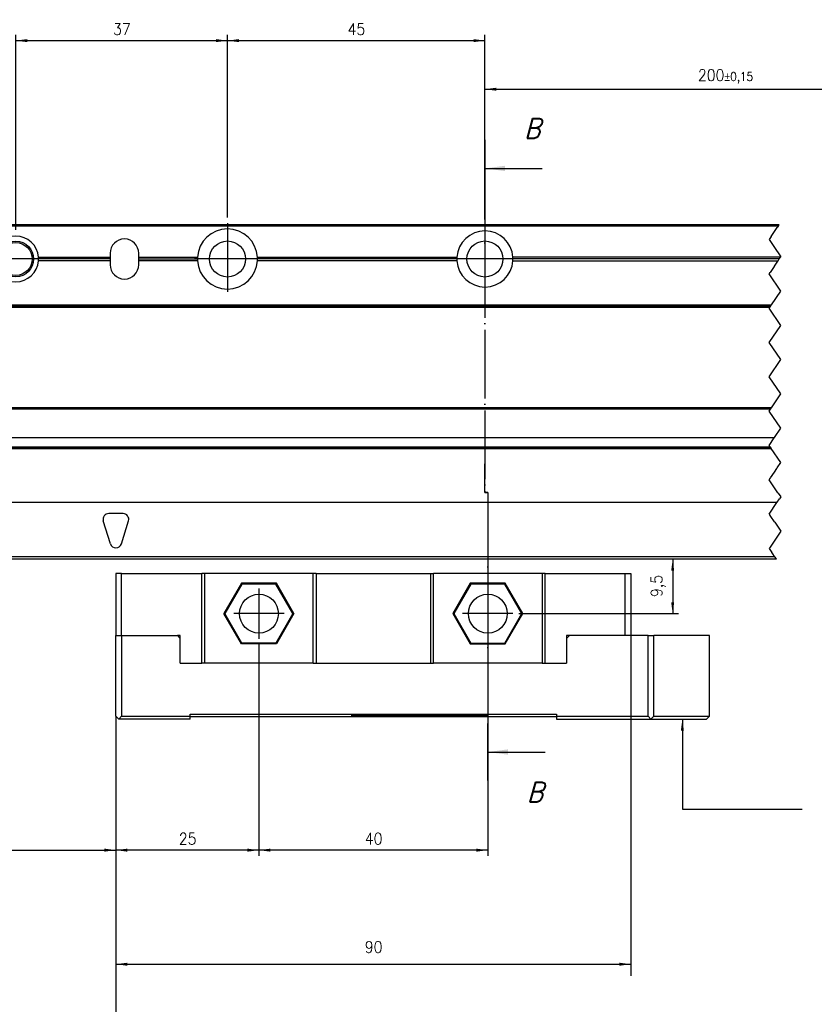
# Model space of a CAD drawing. Header units: millimetres. Extents: x -235 to 9017, y -109 to 485.
# Tile 5 of 35: x 16 to 155, y 120 to 292. Entities that reach past the tile are written whole.
import ezdxf

# ---------------------------------------------------------------- set-up
doc = ezdxf.new("R2010")
doc.units = ezdxf.units.MM
doc.linetypes.add('DOT_CENTER', pattern=[14, 12, -1, 0, -1])
doc.layers.add('1', color=7, linetype='Continuous')
doc.styles.add('CONVERTER_11', font='txt.shx', dxfattribs={"width": 0.9})
doc.styles.add('CONVERTER_12', font='txt.shx', dxfattribs={"width": 0.9, "oblique": 15})
doc.dimstyles.new('ME10_DIM_40', dxfattribs={"dimtxt": 2, "dimasz": 2, "dimexe": 2, "dimexo": 0, "dimgap": 2, "dimtad": 1, "dimdsep": 46, "dimtxsty": 'CONVERTER_11', "dimsah": 1, "dimcen": 0.09, "dimclrd": 2, "dimclre": 2, "dimclrt": 2, "dimadec": 0, "dimazin": 0, "dimtfac": 1, "dimtdec": 4, "dimtix": 1, "dimtmove": 0, "dimatfit": 3, "dimfxl": 1, "dimtolj": 1, "dimtzin": 0, "dimarcsym": 0})
doc.dimstyles.new('ME10_DIM_44', dxfattribs={"dimtxt": 2, "dimasz": 2, "dimexe": 1, "dimexo": 1, "dimgap": 1, "dimtad": 1, "dimdsep": 46, "dimtxsty": 'CONVERTER_11', "dimsah": 1, "dimcen": 0.09, "dimclrd": 2, "dimclre": 2, "dimclrt": 2, "dimadec": 0, "dimazin": 0, "dimtfac": 1, "dimtdec": 4, "dimtix": 1, "dimtmove": 0, "dimatfit": 3, "dimfxl": 1, "dimtolj": 1, "dimtzin": 0, "dimarcsym": 0})
doc.dimstyles.new('ME10_DIM_45', dxfattribs={"dimtxt": 2, "dimasz": 2, "dimexe": 1, "dimexo": 1, "dimgap": 1, "dimtad": 1, "dimdsep": 46, "dimtxsty": 'CONVERTER_11', "dimsah": 1, "dimcen": 0.09, "dimclrd": 2, "dimclre": 2, "dimclrt": 2, "dimadec": 0, "dimazin": 0, "dimtfac": 1, "dimtdec": 4, "dimtix": 1, "dimtmove": 0, "dimatfit": 3, "dimfxl": 1, "dimtolj": 1, "dimtzin": 0, "dimarcsym": 0})
doc.dimstyles.new('ME10_DIM_46', dxfattribs={"dimtxt": 2, "dimasz": 2, "dimexe": 1, "dimexo": 1, "dimgap": 1, "dimtad": 1, "dimdsep": 46, "dimtxsty": 'CONVERTER_11', "dimsah": 1, "dimcen": 0.09, "dimclrd": 2, "dimclre": 2, "dimclrt": 2, "dimadec": 0, "dimazin": 0, "dimtfac": 1, "dimtdec": 4, "dimtix": 1, "dimtmove": 0, "dimatfit": 3, "dimfxl": 1, "dimtolj": 1, "dimtzin": 0, "dimarcsym": 0})
doc.dimstyles.new('ME10_DIM_47', dxfattribs={"dimtxt": 2, "dimasz": 2, "dimexe": 1, "dimexo": 1, "dimgap": 1, "dimtad": 1, "dimdsep": 46, "dimtxsty": 'CONVERTER_11', "dimsah": 1, "dimcen": 0.09, "dimclrd": 2, "dimclre": 2, "dimclrt": 2, "dimadec": 0, "dimazin": 0, "dimtfac": 1, "dimtdec": 4, "dimtix": 1, "dimtmove": 0, "dimatfit": 3, "dimfxl": 1, "dimtolj": 1, "dimtzin": 0, "dimarcsym": 0})
doc.dimstyles.new('ME10_DIM_48', dxfattribs={"dimtxt": 2, "dimasz": 2, "dimexe": 1, "dimexo": 1, "dimgap": 1, "dimtad": 1, "dimdsep": 46, "dimtxsty": 'CONVERTER_11', "dimsah": 1, "dimcen": 0.09, "dimclrd": 2, "dimclre": 2, "dimclrt": 2, "dimadec": 0, "dimazin": 0, "dimtfac": 1, "dimtdec": 4, "dimtix": 1, "dimtmove": 0, "dimatfit": 3, "dimfxl": 1, "dimtolj": 1, "dimtzin": 0, "dimarcsym": 0})
doc.dimstyles.new('ME10_DIM_49', dxfattribs={"dimtxt": 2, "dimasz": 2, "dimexe": 1, "dimexo": 1, "dimgap": 1, "dimtad": 1, "dimdsep": 46, "dimtxsty": 'CONVERTER_11', "dimblk1": 'NONE', "dimsah": 1, "dimcen": 0.09, "dimclrd": 2, "dimclre": 2, "dimclrt": 2, "dimadec": 0, "dimazin": 0, "dimtfac": 1, "dimtdec": 4, "dimtix": 1, "dimtmove": 0, "dimatfit": 3, "dimfxl": 1, "dimtolj": 1, "dimtzin": 0, "dimarcsym": 0})
doc.dimstyles.new('ME10_DIM_50', dxfattribs={"dimtxt": 2, "dimasz": 2, "dimexe": 2, "dimexo": 0, "dimgap": 2, "dimtad": 1, "dimdsep": 46, "dimtxsty": 'CONVERTER_11', "dimsah": 1, "dimcen": 0.09, "dimclrd": 2, "dimclre": 2, "dimclrt": 2, "dimadec": 0, "dimazin": 0, "dimtfac": 1, "dimtdec": 4, "dimtix": 1, "dimtmove": 0, "dimatfit": 3, "dimfxl": 1, "dimtolj": 1, "dimtzin": 0, "dimarcsym": 0})
doc.dimstyles.new('ME10_DIM_51', dxfattribs={"dimtxt": 2, "dimasz": 2, "dimexe": 2, "dimexo": 0, "dimgap": 2, "dimtad": 1, "dimdsep": 46, "dimtxsty": 'CONVERTER_11', "dimsah": 1, "dimcen": 0.09, "dimclrd": 2, "dimclre": 2, "dimclrt": 2, "dimadec": 0, "dimazin": 0, "dimtfac": 1, "dimtdec": 4, "dimtix": 1, "dimtmove": 0, "dimatfit": 3, "dimfxl": 1, "dimtolj": 1, "dimtzin": 0, "dimarcsym": 0})
doc.dimstyles.new('ME10_DIM_52', dxfattribs={"dimtxt": 2, "dimasz": 2, "dimexe": 1, "dimexo": 1, "dimgap": 1, "dimtad": 1, "dimdsep": 46, "dimtxsty": 'CONVERTER_11', "dimsah": 1, "dimcen": 0.09, "dimclrd": 2, "dimclre": 2, "dimclrt": 2, "dimadec": 0, "dimazin": 0, "dimtol": 1, "dimtp": 0.15, "dimtm": 0.15, "dimtfac": 0.75, "dimtdec": 0, "dimtix": 1, "dimtmove": 0, "dimatfit": 3, "dimfxl": 1, "dimtolj": 1, "dimtzin": 0, "dimarcsym": 0})
doc.dimstyles.new('ME10_DIM_55', dxfattribs={"dimtxt": 2, "dimasz": 2, "dimexe": 1, "dimexo": 1, "dimgap": 1, "dimtad": 1, "dimdsep": 46, "dimtxsty": 'CONVERTER_11', "dimsah": 1, "dimcen": 0.09, "dimclrd": 2, "dimclre": 2, "dimclrt": 2, "dimadec": 0, "dimazin": 0, "dimtfac": 1, "dimtdec": 4, "dimtix": 1, "dimtmove": 0, "dimatfit": 3, "dimfxl": 1, "dimtolj": 1, "dimtzin": 0, "dimarcsym": 0})
doc.dimstyles.get("Standard").update_dxf_attribs({"dimtxt": 0.18, "dimasz": 0.18, "dimexe": 0.18, "dimexo": 0.0625, "dimgap": 0.09, "dimtad": 0, "dimtih": 1, "dimtoh": 1, "dimdec": 4, "dimzin": 0, "dimdsep": 46, "dimtxsty": 'Standard', "dimcen": 0.09, "dimadec": 0, "dimazin": 0, "dimtfac": 1, "dimtdec": 4, "dimtofl": 0, "dimtmove": 0, "dimatfit": 3, "dimfxl": 1, "dimtolj": 1, "dimtzin": 0, "dimarcsym": 0})

# ---------------------------------------------------------------- blocks, each defined once
blk = doc.blocks.new('CABEZA_1__51', base_point=(33.16130448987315, 170.0916028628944))
at = {"color": 7, "linetype": 'Continuous'}
for p, q in [((33.1634589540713, 195.5393088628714), (33.16345895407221, 184.6916028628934)), ((34.1634589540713, 195.5393088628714), (33.1634589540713, 195.5393088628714)), ((34.16345895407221, 184.6916028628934), (34.1634589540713, 195.5393088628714)), ((34.1634589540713, 195.5393088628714), (48.1634589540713, 195.5393088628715)), ((48.1634589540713, 179.8916028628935), (48.1634589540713, 195.5393088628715)), ((48.6634589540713, 195.5393088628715), (48.1634589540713, 195.5393088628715)), ((48.6634589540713, 195.5393088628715), (48.6634589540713, 179.8916028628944)), ((67.6634589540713, 195.5393088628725), (48.6634589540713, 195.5393088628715)), ((67.6634589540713, 179.8916028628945), (67.6634589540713, 195.5393088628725)), ((68.1634589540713, 195.5393088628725), (67.6634589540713, 195.5393088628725)), ((68.1634589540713, 195.5393088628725), (68.1634589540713, 179.8916028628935)), ((68.1634589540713, 195.5393088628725), (88.16345895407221, 195.5393088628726)), ((88.16345895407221, 195.5393088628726), (88.16345895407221, 179.8916028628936)), ((88.16345895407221, 195.5393088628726), (88.6634589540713, 195.5393088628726)), ((88.66345895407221, 179.8916028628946), (88.6634589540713, 195.5393088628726)), ((107.6634589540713, 195.5393088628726), (88.6634589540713, 195.5393088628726)), ((108.1634589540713, 195.5393088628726), (107.6634589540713, 195.5393088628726)), ((107.6634589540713, 195.5393088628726), (107.6634589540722, 179.8916028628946)), ((108.1634589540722, 179.8916028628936), (108.1634589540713, 195.5393088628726)), ((108.1634589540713, 195.5393088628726), (122.1634589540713, 195.5393088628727)), ((122.1634589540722, 184.6916028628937), (122.1634589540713, 195.5393088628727)), ((122.1634589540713, 195.5393088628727), (123.1634589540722, 195.5393088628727)), ((123.1634589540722, 195.5393088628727), (123.1634589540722, 184.6916028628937)), ((55.10189379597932, 193.8443892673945), (52.04032863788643, 188.5416028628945)), ((55.19010506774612, 193.6916028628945), (52.21675118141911, 188.5416028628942)), ((61.22502411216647, 193.8443892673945), (55.10189379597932, 193.8443892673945)), ((55.19010506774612, 193.6916028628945), (55.10189379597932, 193.8443892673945)), ((61.13681284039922, 193.6916028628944), (55.19010506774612, 193.6916028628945)), ((61.13681284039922, 193.6916028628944), (61.22502411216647, 193.8443892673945)), ((64.11016672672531, 188.5416028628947), (61.13681284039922, 193.6916028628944)), ((64.28658927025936, 188.5416028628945), (61.22502411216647, 193.8443892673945)), ((95.10189379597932, 193.8443892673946), (92.04032863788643, 188.5416028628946)), ((95.19010506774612, 193.6916028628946), (92.21675118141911, 188.5416028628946)), ((95.19010506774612, 193.6916028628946), (95.10189379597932, 193.8443892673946)), ((101.2250241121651, 193.8443892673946), (95.10189379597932, 193.8443892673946)), ((101.1368128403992, 193.6916028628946), (95.19010506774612, 193.6916028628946)), ((101.1368128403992, 193.6916028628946), (101.2250241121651, 193.8443892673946)), ((104.1101667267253, 188.5416028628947), (101.1368128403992, 193.6916028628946)), ((104.2865892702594, 188.5416028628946), (101.2250241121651, 193.8443892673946)), ((52.21675118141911, 188.5416028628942), (52.04032863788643, 188.5416028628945)), ((55.10189379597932, 183.2388164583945), (52.04032863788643, 188.5416028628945)), ((55.19010506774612, 183.3916028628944), (52.21675118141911, 188.5416028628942)), ((64.11016672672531, 188.5416028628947), (61.13681284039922, 183.3916028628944)), ((64.28658927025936, 188.5416028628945), (61.22502411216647, 183.2388164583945)), ((64.11016672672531, 188.5416028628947), (64.28658927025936, 188.5416028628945)), ((92.21675118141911, 188.5416028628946), (92.04032863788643, 188.5416028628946)), ((92.04032863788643, 188.5416028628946), (95.10189379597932, 183.2388164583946)), ((92.21675118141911, 188.5416028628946), (95.19010506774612, 183.3916028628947)), ((101.1368128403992, 183.3916028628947), (104.1101667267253, 188.5416028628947)), ((101.2250241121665, 183.2388164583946), (104.2865892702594, 188.5416028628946)), ((104.1101667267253, 188.5416028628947), (104.2865892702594, 188.5416028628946)), ((33.16130448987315, 170.5916028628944), (33.16345895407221, 184.6916028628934)), ((33.16345895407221, 184.6916028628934), (34.16345895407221, 184.6916028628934)), ((34.16345895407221, 184.6916028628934), (34.16130448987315, 170.5916028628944)), ((34.16345895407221, 184.6916028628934), (43.91130448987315, 184.6916028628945)), ((44.41130448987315, 184.1916028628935), (43.91130448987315, 184.6916028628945)), ((44.41345895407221, 184.6916028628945), (43.91130448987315, 184.6916028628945)), ((44.41130448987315, 184.1916028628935), (44.41345895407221, 184.6916028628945)), ((44.4134589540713, 179.8916028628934), (44.41130448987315, 184.1916028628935)), ((111.9134589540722, 184.1937573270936), (111.9113044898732, 179.8916028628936)), ((112.4113044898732, 184.6916028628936), (111.9134589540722, 184.1937573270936)), ((111.9134589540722, 184.6916028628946), (111.9134589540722, 184.1937573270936)), ((112.4113044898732, 184.6916028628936), (111.9134589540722, 184.6916028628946)), ((122.1634589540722, 184.6916028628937), (112.4113044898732, 184.6916028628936)), ((123.1634589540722, 184.6916028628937), (122.1634589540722, 184.6916028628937)), ((126.1641488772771, 184.6916028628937), (123.1634589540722, 184.6916028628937)), ((126.1641488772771, 184.6916028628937), (127.1641488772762, 184.6916028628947)), ((126.1641488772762, 170.5916028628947), (126.1641488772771, 184.6916028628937)), ((136.9091500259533, 184.6916028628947), (127.1641488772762, 184.6916028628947)), ((127.1641488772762, 170.5916028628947), (127.1641488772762, 184.6916028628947)), ((136.9091500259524, 170.5916028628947), (136.9091500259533, 184.6916028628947)), ((55.10189379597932, 183.2388164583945), (55.19010506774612, 183.3916028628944)), ((61.22502411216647, 183.2388164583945), (55.10189379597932, 183.2388164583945)), ((61.13681284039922, 183.3916028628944), (55.19010506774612, 183.3916028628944)), ((61.22502411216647, 183.2388164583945), (61.13681284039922, 183.3916028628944)), ((95.19010506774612, 183.3916028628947), (95.10189379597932, 183.2388164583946)), ((95.10189379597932, 183.2388164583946), (101.2250241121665, 183.2388164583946)), ((95.19010506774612, 183.3916028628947), (101.1368128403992, 183.3916028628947)), ((101.1368128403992, 183.3916028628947), (101.2250241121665, 183.2388164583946)), ((44.4134589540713, 179.8916028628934), (48.1634589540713, 179.8916028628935)), ((48.6634589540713, 179.8916028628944), (48.1634589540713, 179.8916028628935)), ((67.6634589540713, 179.8916028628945), (48.6634589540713, 179.8916028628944)), ((67.6634589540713, 179.8916028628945), (68.1634589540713, 179.8916028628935)), ((68.1634589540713, 179.8916028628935), (88.16345895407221, 179.8916028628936)), ((88.16345895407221, 179.8916028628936), (88.66345895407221, 179.8916028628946)), ((107.6634589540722, 179.8916028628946), (88.66345895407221, 179.8916028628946)), ((107.6634589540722, 179.8916028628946), (108.1634589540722, 179.8916028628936)), ((108.1634589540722, 179.8916028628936), (111.9113044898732, 179.8916028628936)), ((33.16130448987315, 170.5916028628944), (33.66130448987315, 170.0916028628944)), ((33.66130448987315, 170.0916028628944), (34.16130448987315, 170.5916028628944)), ((34.16130448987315, 170.5916028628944), (46.16238172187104, 170.5916028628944)), ((46.16238172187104, 170.5916028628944), (46.16238172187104, 170.9916028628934)), ((46.16238172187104, 170.9916028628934), (110.1613044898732, 170.9916028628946)), ((46.16238172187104, 170.4916028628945), (46.16238172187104, 170.5916028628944)), ((110.1613044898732, 170.4916028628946), (46.16238172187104, 170.4916028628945)), ((46.16238172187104, 170.0916028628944), (46.16238172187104, 170.4916028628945)), ((110.1613044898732, 170.9916028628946), (110.1613044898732, 170.5916028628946)), ((110.1613044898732, 170.5916028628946), (110.1613044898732, 170.4916028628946)), ((110.1613044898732, 170.5916028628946), (126.1641488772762, 170.5916028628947)), ((110.1613044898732, 170.4916028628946), (110.1613044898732, 170.0916028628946)), ((126.1641488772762, 170.5916028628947), (126.6641488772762, 170.0916028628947)), ((127.1641488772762, 170.5916028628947), (126.6641488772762, 170.0916028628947)), ((127.1641488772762, 170.5916028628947), (136.9091500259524, 170.5916028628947)), ((136.9091500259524, 170.5916028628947), (136.4091500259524, 170.0916028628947)), ((46.16238172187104, 170.0916028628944), (33.66130448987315, 170.0916028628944)), ((110.1613044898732, 170.0916028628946), (126.6641488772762, 170.0916028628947)), ((126.6641488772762, 170.0916028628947), (136.4091500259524, 170.0916028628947))]:
    blk.add_line(p, q, dxfattribs=at)
for centre in [(58.16345895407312, 188.5416028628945), (98.16345895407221, 188.5416028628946)]:
    blk.add_circle(centre, 3.400000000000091, dxfattribs=at)
at = {"layer": '1', "color": 2, "linetype": 'DOT_CENTER'}
for p, q in [((58.16345895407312, 192.9416028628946), (58.16345895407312, 184.1416028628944)), ((98.16345895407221, 192.9416028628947), (98.16345895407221, 184.1416028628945)), ((62.56345895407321, 188.5416028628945), (53.76345895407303, 188.5416028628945)), ((102.5634589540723, 188.5416028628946), (93.76345895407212, 188.5416028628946))]:
    blk.add_line(p, q, dxfattribs=at)
blk = doc.blocks.new('MOD-22E-M-Li__52', base_point=(-101.6420060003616, 192.5208269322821))
at = {"color": 7, "linetype": 'Continuous'}
for p, q in [((149.0913189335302, 256.5416028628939), (-70.8365410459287, 256.5416028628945)), ((148.9246522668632, 256.2916028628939), (-70.8365410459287, 256.2916028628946)), ((32.1634589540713, 251.5416028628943), (32.1634589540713, 250.8416028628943)), ((37.1634589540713, 250.8416028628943), (37.1634589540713, 251.5416028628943)), ((19.65219308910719, 250.841602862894), (32.1634589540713, 250.8416028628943)), ((32.1634589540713, 250.2416043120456), (19.65219319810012, 250.2416043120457)), ((32.1634589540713, 250.54160358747), (19.6634589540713, 250.54160358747)), ((32.1634589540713, 250.8416028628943), (32.1634589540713, 250.54160358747)), ((32.1634589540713, 250.54160358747), (32.1634589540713, 250.2416043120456)), ((32.1634589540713, 250.2416043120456), (32.1634589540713, 249.5416028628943)), ((37.1634589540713, 250.8416028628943), (47.42203739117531, 250.8416028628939)), ((37.1634589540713, 250.5416035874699), (37.1634589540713, 250.8416028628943)), ((37.1634589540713, 250.2416043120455), (37.1634589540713, 250.5416035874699)), ((37.1634589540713, 250.5416035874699), (47.4134589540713, 250.5416035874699)), ((37.1634589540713, 249.5416028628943), (37.1634589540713, 250.2416043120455)), ((47.42203730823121, 250.2416043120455), (37.1634589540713, 250.2416043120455)), ((57.90488051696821, 250.8416028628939), (92.77265124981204, 250.8416028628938)), ((92.77265116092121, 250.2416043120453), (57.9048805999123, 250.2416043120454)), ((92.76345895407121, 250.5416035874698), (57.9134589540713, 250.5416035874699)), ((149.2913189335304, 250.8416028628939), (102.5542666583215, 250.8416028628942)), ((102.5542667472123, 250.2416043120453), (148.8913198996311, 250.2416043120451)), ((149.0913194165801, 250.5416035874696), (102.5634589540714, 250.5416035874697)), ((-70.8365410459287, 242.5416033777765), (147.7579859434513, 242.5416033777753)), ((-70.8365410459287, 242.2916033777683), (147.5913192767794, 242.2916033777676)), ((147.4246526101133, 242.0416033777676), (-70.83648751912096, 242.0416033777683)), ((147.7579859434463, 224.5416033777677), (-70.8365410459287, 224.5416033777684)), ((147.5913192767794, 224.2916033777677), (-70.8365410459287, 224.2916033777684)), ((-70.8365410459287, 219.338118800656), (148.2889962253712, 219.3381188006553)), ((148.2284361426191, 219.2472786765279), (-70.8365410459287, 219.2472786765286)), ((-70.8365410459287, 217.6986450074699), (147.5199536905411, 217.6986450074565)), ((147.6260585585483, 217.5394877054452), (-70.8365410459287, 217.5394877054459)), ((-70.8365410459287, 217.4169327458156), (147.7077618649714, 217.4169327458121)), ((-70.8365410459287, 208.0509660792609), (148.7607590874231, 208.0457630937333)), ((148.6993919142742, 207.95371233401), (-70.8365410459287, 207.9537123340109)), ((34.4134589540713, 206.0416033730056), (31.9134589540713, 206.041603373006)), ((32.20897897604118, 200.7433283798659), (30.95897897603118, 204.743328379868)), ((34.11793893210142, 200.743328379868), (35.36793893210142, 204.7433283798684)), ((-70.8365410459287, 198.5416033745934), (148.2913147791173, 198.5416033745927)), ((148.6246481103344, 198.0416033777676), (-70.8365410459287, 198.0416033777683))]:
    blk.add_line(p, q, dxfattribs=at)
at = {"color": 2, "linetype": 'DOT_CENTER'}
for p, q in [((148.9246522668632, 256.2916028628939), (149.0913189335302, 256.5416028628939)), ((147.8206874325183, 254.6356556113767), (148.7579856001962, 256.0416028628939)), ((148.9246522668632, 256.2916028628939), (148.7579856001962, 256.0416028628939)), ((147.7110080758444, 254.4711365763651), (147.3579836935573, 253.9416000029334)), ((147.3579836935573, 253.9416000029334), (148.0590491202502, 252.8900018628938)), ((147.7110080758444, 254.4711365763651), (147.8206874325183, 254.6356556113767)), ((148.0590491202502, 252.8900018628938), (148.7348661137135, 251.8762763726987)), ((148.7923824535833, 251.7900018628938), (148.7348661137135, 251.8762763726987)), ((148.7923824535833, 251.7900018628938), (149.3579836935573, 250.9416000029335)), ((148.2569182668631, 249.2900018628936), (148.8556089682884, 250.1880379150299)), ((148.8556089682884, 250.1880379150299), (148.8913198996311, 250.2416043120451)), ((148.8913198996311, 250.2416043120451), (149.0913194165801, 250.5416035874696)), ((149.0913194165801, 250.5416035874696), (149.2913189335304, 250.8416028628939)), ((149.3579836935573, 250.9416000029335), (149.2913189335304, 250.8416028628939)), ((147.3579836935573, 247.9416000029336), (147.5235849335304, 248.1900018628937)), ((149.3579836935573, 244.9416000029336), (147.3579836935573, 247.9416000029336)), ((148.1994019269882, 249.2037273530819), (147.5235849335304, 248.1900018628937)), ((148.1994019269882, 249.2037273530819), (148.2569182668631, 249.2900018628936)), ((147.7579859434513, 242.5416033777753), (149.3579836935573, 244.9416000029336)), ((147.3579836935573, 241.9416000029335), (147.4246526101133, 242.0416033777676)), ((149.3579836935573, 238.9416000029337), (147.3579836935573, 241.9416000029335)), ((147.5913192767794, 242.2916033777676), (147.4246526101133, 242.0416033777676)), ((147.5913192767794, 242.2916033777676), (147.7579859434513, 242.5416033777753)), ((147.3579836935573, 235.9416000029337), (149.3579836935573, 238.9416000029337)), ((149.3579836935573, 232.9416000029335), (147.3579836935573, 235.9416000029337)), ((147.3579836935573, 229.9416000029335), (149.3579836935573, 232.9416000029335)), ((149.3579836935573, 226.9416000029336), (147.3579836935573, 229.9416000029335)), ((147.7579859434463, 224.5416033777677), (149.3579836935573, 226.9416000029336)), ((147.3579836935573, 223.9416000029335), (147.5913192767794, 224.2916033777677)), ((149.3579836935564, 220.9416000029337), (147.3579836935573, 223.9416000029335)), ((147.5913192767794, 224.2916033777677), (147.7579859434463, 224.5416033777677)), ((148.2889962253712, 219.3381188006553), (149.3579836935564, 220.9416000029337)), ((147.3579836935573, 217.9416000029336), (148.2284361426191, 219.2472786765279)), ((148.2284361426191, 219.2472786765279), (148.2889962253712, 219.3381188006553)), ((147.5199536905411, 217.6986450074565), (147.3579836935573, 217.9416000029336)), ((147.6024608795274, 217.5748842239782), (147.5199536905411, 217.6986450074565)), ((147.6260585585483, 217.5394877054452), (147.6024608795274, 217.5748842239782)), ((147.6260585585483, 217.5394877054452), (147.7077618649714, 217.4169327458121)), ((149.3579836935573, 214.9416000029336), (147.7077618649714, 217.4169327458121)), ((148.2554511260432, 213.2878011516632), (148.6901375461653, 213.9398307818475)), ((148.6901375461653, 213.9398307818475), (148.7518876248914, 214.0324558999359)), ((148.7518876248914, 214.0324558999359), (149.3579836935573, 214.9416000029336)), ((147.3579836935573, 211.9416000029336), (147.5221177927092, 212.1878011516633)), ((148.8605162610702, 209.687801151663), (147.3579836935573, 211.9416000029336)), ((147.5221177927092, 212.1878011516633), (147.579634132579, 212.274075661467)), ((147.579634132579, 212.274075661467), (148.2554511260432, 213.2878011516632)), ((148.7607590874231, 208.0457630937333), (149.1221177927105, 208.5878011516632)), ((148.9180326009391, 209.6015266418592), (148.8605162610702, 209.687801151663)), ((148.9180326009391, 209.6015266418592), (149.3579836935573, 208.9416000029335)), ((149.3579836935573, 208.9416000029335), (149.1221177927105, 208.5878011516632)), ((147.3579836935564, 205.9416000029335), (148.6993919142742, 207.95371233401)), ((148.6993919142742, 207.95371233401), (148.7607590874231, 208.0457630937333)), ((147.4574492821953, 205.7924016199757), (147.3579836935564, 205.9416000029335)), ((147.6246481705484, 205.5416032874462), (147.4574492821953, 205.7924016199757)), ((148.2395654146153, 204.6192274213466), (147.6246481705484, 205.5416032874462)), ((148.2395654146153, 204.6192274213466), (148.3130814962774, 204.5089532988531)), ((148.3130814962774, 204.5089532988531), (149.3579836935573, 202.9416000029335)), ((149.3579836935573, 202.9416000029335), (147.4913192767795, 200.1416033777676)), ((147.4913192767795, 200.1416033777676), (147.3579836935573, 199.9416000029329)), ((147.3579836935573, 199.9416000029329), (147.4746481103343, 199.7666033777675)), ((147.4746481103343, 199.7666033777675), (147.8216204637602, 199.2461448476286)), ((147.9923824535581, 198.9900018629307), (147.8216204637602, 199.2461448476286)), ((148.2913147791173, 198.5416033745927), (147.9923824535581, 198.9900018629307)), ((148.3746481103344, 198.4166033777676), (148.2913147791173, 198.5416033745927)), ((148.6246481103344, 198.0416033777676), (148.3746481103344, 198.4166033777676))]:
    blk.add_line(p, q, dxfattribs=at)
at = {"color": 7, "linetype": 'Continuous'}
for centre, radius in [((15.6634589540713, 250.5411451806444), 3.125000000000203), ((15.6634589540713, 250.5411451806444), 2.874752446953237), ((52.6634589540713, 250.541602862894), 3.150214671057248), ((97.6634589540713, 250.5416028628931), 3.150000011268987)]:
    blk.add_circle(centre, radius, dxfattribs=at)
for centre, radius, start, end in [((52.6634589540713, 250.541602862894), 5.25000000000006, 3.27582895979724, 176.7241710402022), ((97.66345895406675, 250.5416028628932), 4.899999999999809, 3.51010010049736, 176.4898998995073), ((15.6634589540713, 250.5411451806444), 4.000034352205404, 4.30775959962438, 175.692240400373), ((34.6634589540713, 251.5416028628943), 2.5, 0, 180), ((15.6634589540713, 250.5411451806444), 3.999965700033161, 184.2946640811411, 355.7053359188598), ((15.66344176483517, 250.5416022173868), 4.000017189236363, 1.962491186e-05, 4.30121305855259), ((15.66347609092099, 250.5416022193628), 3.999982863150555, 355.6987892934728, 1.959677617e-05), ((52.66345895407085, 250.5416028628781), 5.249999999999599, 176.7241710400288, 179.9999920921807), ((52.66345895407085, 250.5416028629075), 5.249999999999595, 179.9999920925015, 183.2758131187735), ((52.6634589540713, 250.541602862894), 5.249999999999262, 183.2758131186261, 356.7241868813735), ((52.6634589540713, 250.541602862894), 5.25000000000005, 7.90764588e-06, 3.27582895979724), ((52.6634589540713, 250.541602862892), 5.250000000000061, 356.7241868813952, 7.9076676e-06), ((97.66345895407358, 250.5416028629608), 4.900000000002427, 176.489899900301, 179.9999915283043), ((97.66345895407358, 250.5416028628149), 4.900000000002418, 179.9999915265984, 183.5100831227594), ((97.66345895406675, 250.5416028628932), 4.900000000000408, 183.5100831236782, 356.4899168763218), ((97.66345895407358, 250.5416028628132), 4.899999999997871, 8.47342024e-06, 3.51010010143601), ((97.66345895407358, 250.541602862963), 4.899999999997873, 356.4899168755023, 8.4716685e-06), ((34.6634589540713, 249.5416028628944), 2.5, 180.000000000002, 359.9999999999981), ((31.91345895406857, 205.0416033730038), 1.000000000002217, 89.99999999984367, 197.3540246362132), ((34.4134589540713, 205.0416033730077), 0.9999999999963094, 342.6459753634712, 90), ((33.1634589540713, 201.0416033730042), 0.9999999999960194, 197.3540246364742, 342.6459753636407)]:
    blk.add_arc(centre, radius, start, end, dxfattribs=at)
at = {"layer": '1', "color": 2, "linetype": 'DOT_CENTER'}
for p, q in [((52.6634589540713, 256.7916028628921), (52.6634589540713, 244.291602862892)), ((52.6634589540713, 256.7916028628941), (52.6634589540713, 244.291602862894)), ((97.66345895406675, 256.4416028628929), (97.66345895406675, 244.6416028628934)), ((20.6634417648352, 250.5416022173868), (10.66344176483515, 250.5416022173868)), ((19.78845895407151, 250.5411451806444), (11.5384589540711, 250.5411451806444)), ((58.91345895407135, 250.541602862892), (46.41345895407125, 250.541602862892)), ((58.91345895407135, 250.541602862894), (46.41345895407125, 250.541602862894)), ((103.5634589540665, 250.5416028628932), (91.76345895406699, 250.5416028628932))]:
    blk.add_line(p, q, dxfattribs=at)
blk = doc.blocks.new('Li-M-7840__56', base_point=(-101.6420060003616, 170.0916028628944))
for name, p in [('MOD-22E-M-Li__52', (-101.6420060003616, 192.5208269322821)), ('CABEZA_1__51', (33.16130448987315, 170.0916028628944))]:
    blk.add_blockref(name, p)
blk = doc.blocks.new('*D99')
at = {"layer": '1', "color": 2, "linetype": 'Continuous'}
for p, q in [((123.1634589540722, 184.6916028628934), (123.1634589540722, 125.2489055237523)), ((33.16130448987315, 170.5916028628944), (33.16130448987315, 125.2489055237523)), ((33.16130448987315, 127.2489055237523), (123.1634589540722, 127.2489055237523))]:
    blk.add_line(p, q, dxfattribs=at)
at = {"layer": '1', "color": 2}
for points in [[(35.16130448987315, 127.5122105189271), (35.16130448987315, 126.9856005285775), (33.16130448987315, 127.2489055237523)], [(121.1634589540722, 126.9856005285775), (121.1634589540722, 127.5122105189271), (123.1634589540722, 127.2489055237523)]]:
    blk.add_solid(points, dxfattribs=at)
at = {"layer": '1', "color": 2, "insert": (76.66238172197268, 129.2489055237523), "char_height": 2, "attachment_point": 7, "rotation": 0.00013888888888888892, "line_spacing_factor": 0.60024009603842, "style": 'CONVERTER_11'}
blk.add_mtext('90', dxfattribs=at)
blk = doc.blocks.new('*D103')
at = {"layer": '1', "color": 2, "linetype": 'Continuous'}
for p, q in [((-57.83654738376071, 191.7480534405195), (-57.83654738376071, 146.19392369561)), ((33.16130448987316, 169.5916028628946), (33.16130448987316, 146.19392369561)), ((-57.83654738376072, 147.19392369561), (33.16130448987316, 147.19392369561))]:
    blk.add_line(p, q, dxfattribs=at)
at = {"layer": '1', "color": 2}
for points in [[(-55.83654738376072, 147.4572286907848), (-55.83654738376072, 146.9306187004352), (-57.83654738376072, 147.19392369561)], [(31.16130448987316, 146.9306187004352), (31.16130448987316, 147.4572286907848), (33.16130448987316, 147.19392369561)]]:
    blk.add_solid(points, dxfattribs=at)
at = {"layer": '1', "color": 2, "insert": (-13.53762144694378, 148.19392369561), "char_height": 2, "attachment_point": 7, "rotation": 0.00013888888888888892, "line_spacing_factor": 0.60024009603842, "style": 'CONVERTER_11'}
blk.add_mtext('91', dxfattribs=at)
blk = doc.blocks.new('*D104')
at = {"layer": '1', "color": 2, "linetype": 'Continuous'}
for p, q in [((15.6634589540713, 255.6661451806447), (15.6634589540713, 289.7153930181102)), ((52.6634589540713, 257.7916028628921), (52.6634589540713, 289.7153930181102)), ((15.6634589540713, 288.7153930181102), (52.6634589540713, 288.7153930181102))]:
    blk.add_line(p, q, dxfattribs=at)
at = {"layer": '1', "color": 2}
for points in [[(17.6634589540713, 288.978698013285), (17.6634589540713, 288.4520880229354), (15.6634589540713, 288.7153930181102)], [(50.6634589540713, 288.4520880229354), (50.6634589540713, 288.978698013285), (52.6634589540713, 288.7153930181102)]]:
    blk.add_solid(points, dxfattribs=at)
at = {"layer": '1', "color": 2, "insert": (32.6634589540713, 289.7153930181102), "char_height": 2, "attachment_point": 7, "rotation": 0.00013888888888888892, "line_spacing_factor": 0.60024009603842, "style": 'CONVERTER_11'}
blk.add_mtext('37', dxfattribs=at)
blk = doc.blocks.new('*D105')
at = {"layer": '1', "color": 2, "linetype": 'Continuous'}
for p, q in [((52.66345895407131, 257.791602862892), (52.66345895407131, 289.7153930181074)), ((97.66345895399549, 267.376410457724), (97.66345895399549, 289.7153930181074)), ((52.66345895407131, 288.7153930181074), (97.66345895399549, 288.7153930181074))]:
    blk.add_line(p, q, dxfattribs=at)
at = {"layer": '1', "color": 2}
for points in [[(54.66345895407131, 288.9786980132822), (54.66345895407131, 288.4520880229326), (52.66345895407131, 288.7153930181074)], [(95.66345895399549, 288.4520880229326), (95.66345895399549, 288.9786980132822), (97.66345895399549, 288.7153930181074)]]:
    blk.add_solid(points, dxfattribs=at)
at = {"layer": '1', "color": 2, "insert": (73.66345895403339, 289.7153930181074), "char_height": 2, "attachment_point": 7, "rotation": 0.00013888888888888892, "line_spacing_factor": 0.60024009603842, "style": 'CONVERTER_11'}
blk.add_mtext('45', dxfattribs=at)
blk = doc.blocks.new('*D106')
at = {"layer": '1', "color": 2, "linetype": 'Continuous'}
for p, q in [((98.1634589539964, 208.706869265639), (98.1634589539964, 146.1939236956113)), ((58.16345895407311, 183.1416028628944), (58.16345895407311, 146.1939236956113)), ((98.1634589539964, 147.1939236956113), (58.16345895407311, 147.1939236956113))]:
    blk.add_line(p, q, dxfattribs=at)
at = {"layer": '1', "color": 2}
for points in [[(60.16345895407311, 147.4572286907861), (60.16345895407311, 146.9306187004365), (58.16345895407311, 147.1939236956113)], [(96.1634589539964, 146.9306187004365), (96.1634589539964, 147.4572286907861), (98.1634589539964, 147.1939236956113)]]:
    blk.add_solid(points, dxfattribs=at)
at = {"layer": '1', "color": 2, "insert": (76.66345895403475, 148.1939236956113), "char_height": 2, "attachment_point": 7, "rotation": 0.00013888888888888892, "line_spacing_factor": 0.60024009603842, "style": 'CONVERTER_11'}
blk.add_mtext('40', dxfattribs=at)
blk = doc.blocks.new('*D107')
at = {"layer": '1', "color": 2, "linetype": 'Continuous'}
for p, q in [((58.16345895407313, 183.1416028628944), (58.16345895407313, 146.1939236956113)), ((33.16130448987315, 169.5916028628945), (33.16130448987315, 146.1939236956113)), ((58.16345895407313, 147.1939236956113), (33.16130448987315, 147.1939236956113))]:
    blk.add_line(p, q, dxfattribs=at)
at = {"layer": '1', "color": 2}
for points in [[(35.16130448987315, 147.4572286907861), (35.16130448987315, 146.9306187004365), (33.16130448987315, 147.1939236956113)], [(56.16345895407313, 146.9306187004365), (56.16345895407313, 147.4572286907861), (58.16345895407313, 147.1939236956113)]]:
    blk.add_solid(points, dxfattribs=at)
at = {"layer": '1', "color": 2, "insert": (44.16238172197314, 148.1939236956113), "char_height": 2, "attachment_point": 7, "rotation": 0.00013888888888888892, "line_spacing_factor": 0.60024009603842, "style": 'CONVERTER_11'}
blk.add_mtext('25', dxfattribs=at)
blk = doc.blocks.new('*D108')
at = {"layer": '1', "color": 2, "linetype": 'Continuous'}
for p, q in [((33.16130448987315, 169.5916028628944), (33.16130448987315, -36.1445629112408)), ((33.16130448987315, 169.5916028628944), (33.16130448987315, -36.1445629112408)), ((17.94156370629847, -35.1445629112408), (33.16130448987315, -35.1445629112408)), ((33.16130448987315, -35.1445629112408), (33.16130448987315, -35.1445629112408))]:
    blk.add_line(p, q, dxfattribs=at)
at = {"layer": '1', "color": 2}
blk.add_solid([(31.16130448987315, -35.40786790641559), (31.16130448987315, -34.88125791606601), (33.16130448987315, -35.1445629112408)], dxfattribs=at)
at = {"layer": '1', "color": 2, "style": 'CONVERTER_11', "width": 0.9}
blk.add_text('P=40', height=2, dxfattribs=at).set_placement((17.94156370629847, -34.1445629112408))
blk = doc.blocks.new('_NONE')
blk = doc.blocks.new('*D110')
at = {"layer": '1', "color": 2, "linetype": 'Continuous'}
for p, q in [((33.16130448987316, 170.5916028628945), (33.16130448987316, 58.87160337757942)), ((53.16530448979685, 81.6827106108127), (53.16530448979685, 58.87160337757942)), ((33.16130448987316, 60.87160337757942), (53.16530448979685, 60.87160337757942))]:
    blk.add_line(p, q, dxfattribs=at)
at = {"layer": '1', "color": 2}
for points in [[(35.16130448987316, 61.13490837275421), (35.16130448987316, 60.60829838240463), (33.16130448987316, 60.87160337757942)], [(51.16530448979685, 60.60829838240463), (51.16530448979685, 61.13490837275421), (53.16530448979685, 60.87160337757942)]]:
    blk.add_solid(points, dxfattribs=at)
at = {"layer": '1', "color": 2, "insert": (41.66330448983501, 62.87160337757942), "char_height": 2, "attachment_point": 7, "rotation": 0.00013888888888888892, "line_spacing_factor": 0.60024009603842, "style": 'CONVERTER_11'}
blk.add_mtext('20', dxfattribs=at)
blk = doc.blocks.new('*D111')
at = {"layer": '1', "color": 2, "linetype": 'Continuous'}
for p, q in [((33.16130448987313, 170.5916028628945), (33.16130448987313, 3.17158755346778)), ((38.16530448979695, 44.40000337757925), (38.16530448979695, 3.17158755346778)), ((33.16130448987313, 5.17158755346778), (29.16130448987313, 5.17158755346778)), ((38.16530448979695, 5.17158755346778), (33.16130448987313, 5.17158755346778)), ((42.16530448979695, 5.17158755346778), (38.16530448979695, 5.17158755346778))]:
    blk.add_line(p, q, dxfattribs=at)
at = {"layer": '1', "color": 2}
for points in [[(31.16130448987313, 4.90828255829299), (31.16130448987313, 5.43489254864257), (33.16130448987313, 5.17158755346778)], [(40.16530448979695, 5.43489254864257), (40.16530448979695, 4.90828255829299), (38.16530448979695, 5.17158755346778)]]:
    blk.add_solid(points, dxfattribs=at)
at = {"layer": '1', "color": 2, "insert": (35.06330448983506, 7.17158755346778), "char_height": 2, "attachment_point": 7, "rotation": 0.00013888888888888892, "line_spacing_factor": 0.60024009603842, "style": 'CONVERTER_11'}
blk.add_mtext('5', dxfattribs=at)
blk = doc.blocks.new('*D112')
at = {"layer": '1', "color": 2, "linetype": 'Continuous'}
for p, q in [((97.66345895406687, 257.4416028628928), (97.66345895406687, 281.2196994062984)), ((182.6279836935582, 257.4416028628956), (182.6279836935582, 281.2196994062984)), ((97.66345895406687, 280.2196994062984), (182.6279836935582, 280.2196994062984))]:
    blk.add_line(p, q, dxfattribs=at)
at = {"layer": '1', "color": 2}
for points in [[(99.66345895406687, 280.4830044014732), (99.66345895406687, 279.9563944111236), (97.66345895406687, 280.2196994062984)], [(180.6279836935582, 279.9563944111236), (180.6279836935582, 280.4830044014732), (182.6279836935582, 280.2196994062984)]]:
    blk.add_solid(points, dxfattribs=at)
at = {"layer": '1', "color": 2, "insert": (134.8832213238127, 281.2196994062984), "char_height": 2, "attachment_point": 7, "rotation": 0.00013888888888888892, "line_spacing_factor": 0.60024009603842, "style": 'CONVERTER_11'}
blk.add_mtext('\\C2;200\\C2;\\H1.5;{\\Fgdt;`}0,15', dxfattribs=at)
blk = doc.blocks.new('*D115')
at = {"layer": '1', "color": 2, "linetype": 'Continuous'}
for p, q in [((147.6246481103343, 198.0416033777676), (129.4707608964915, 198.0416033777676)), ((130.4707608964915, 198.0416033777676), (130.4707608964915, 188.5416028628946)), ((103.5634589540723, 188.5416028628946), (131.4707608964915, 188.5416028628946))]:
    blk.add_line(p, q, dxfattribs=at)
at = {"layer": '1', "color": 2}
for points in [[(130.7340658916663, 196.0416033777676), (130.2074559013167, 196.0416033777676), (130.4707608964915, 198.0416033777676)], [(130.2074559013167, 190.5416028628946), (130.7340658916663, 190.5416028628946), (130.4707608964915, 188.5416028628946)]]:
    blk.add_solid(points, dxfattribs=at)
at = {"layer": '1', "color": 2, "insert": (129.2707608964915, 191.4416031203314), "char_height": 2, "attachment_point": 7, "rotation": 90, "line_spacing_factor": 0.60024009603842, "style": 'CONVERTER_11'}
blk.add_mtext('9,5', dxfattribs=at)
blk = doc.blocks.new('B-B__49', base_point=(97.41345895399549, 155.598065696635))
at = {"layer": '1', "color": 2, "linetype": 'DOT_CENTER'}
for p, q in [((97.66345895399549, 266.376410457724), (97.66345895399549, 209.706869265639)), ((97.66345895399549, 209.706869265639), (98.1634589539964, 209.706869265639)), ((98.1634589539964, 209.706869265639), (98.1634589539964, 164.348065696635))]:
    blk.add_line(p, q, dxfattribs=at)
at = {"layer": '1', "color": 7}
for points in [[(101.1634589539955, 266.8371941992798), (101.1634589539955, 265.9156267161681), (97.66345895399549, 266.376410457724)], [(101.6634589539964, 164.8088494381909), (101.6634589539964, 163.8872819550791), (98.1634589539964, 164.348065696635)]]:
    blk.add_solid(points, dxfattribs=at)
at = {"layer": '1', "color": 7, "char_height": 3.5, "attachment_point": 5, "line_spacing_factor": 1.20048019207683, "style": 'CONVERTER_12'}
for insert in [(105.9134589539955, 273.376410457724), (106.4134589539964, 157.348065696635)]:
    blk.add_mtext('B', dxfattribs=dict(at, insert=insert))
at = {"layer": '1', "color": 7, "linetype": 'Continuous', "has_arrowhead": 0}
for points in [[(97.66345895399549, 271.376410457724), (97.66345895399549, 266.376410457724)], [(97.66345895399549, 266.376410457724), (97.66345895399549, 261.376410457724)], [(97.66345895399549, 266.376410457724), (107.6634589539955, 266.376410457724)], [(97.66345895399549, 209.706869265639), (97.66345895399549, 214.706869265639)], [(98.1634589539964, 209.706869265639), (97.66345895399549, 209.706869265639)], [(97.66345895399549, 209.706869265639), (98.1634589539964, 209.706869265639)], [(98.1634589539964, 209.706869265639), (98.1634589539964, 204.706869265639)], [(98.1634589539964, 164.348065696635), (98.1634589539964, 169.348065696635)], [(98.1634589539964, 159.348065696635), (98.1634589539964, 164.348065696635)], [(98.1634589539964, 164.348065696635), (108.1634589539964, 164.348065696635)]]:
    blk.add_leader(points, dimstyle='Standard', dxfattribs=at)
blk = doc.blocks.new('A', base_point=(-1044.263999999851, 213.4416000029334))
at = {"layer": '1', "color": 7, "linetype": 'Continuous'}
blk.add_line((74.30064945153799, 170.7722973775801), (98.3062795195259, 170.7722973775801), dxfattribs=at)
at = {"layer": '1', "color": 2}
blk.add_solid([(132.4265854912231, 168.0916028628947), (131.8999755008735, 168.0916028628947), (132.1632804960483, 170.0916028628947)], dxfattribs=at)
blk.add_blockref('Li-M-7840__56', (-101.6420060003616, 170.0916028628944))
at = {"layer": '1'}
blk.add_blockref('B-B__49', (97.41345895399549, 155.598065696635), dxfattribs=at)
for base, p1, p2, dimstyle, picture, middle in [((15.6634589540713, 288.7153930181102), (52.6634589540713, 256.7916028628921), (15.6634589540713, 254.6661451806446), 'ME10_DIM_45', '*D104', (34.1634589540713, 290.7153930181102)), ((52.66345895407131, 288.7153930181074), (97.66345895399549, 266.376410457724), (52.6634589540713, 256.7916028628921), 'ME10_DIM_46', '*D105', (75.16345895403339, 290.7153930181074)), ((97.66345895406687, 280.2196994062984), (182.6279836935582, 256.4416028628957), (97.66345895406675, 256.4416028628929), 'ME10_DIM_52', '*D112', (140.1457213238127, 282.2196994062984)), ((98.1634589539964, 147.1939236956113), (58.16345895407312, 184.1416028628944), (98.1634589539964, 209.706869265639), 'ME10_DIM_47', '*D106', (78.16345895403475, 149.1939236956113)), ((-57.83654738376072, 147.19392369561), (33.16130448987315, 170.5916028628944), (-57.83654738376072, 192.7480534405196), 'ME10_DIM_44', '*D103', (-12.33762144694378, 149.19392369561)), ((33.16130448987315, 127.2489055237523), (123.1634589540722, 184.6916028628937), (33.16130448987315, 170.5916028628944), 'ME10_DIM_40', '*D99', (78.16238172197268, 130.2489055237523)), ((58.16345895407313, 147.1939236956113), (33.16130448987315, 170.5916028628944), (58.16345895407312, 184.1416028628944), 'ME10_DIM_48', '*D107', (45.66238172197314, 149.1939236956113))]:
    dim = blk.add_linear_dim(base=base, p1=p1, p2=p2, dimstyle=dimstyle, dxfattribs=at)
    dim.commit()
    dim.dimension.update_dxf_attribs({"geometry": picture, "text_midpoint": middle, "text_rotation": 0.00013888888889})
dim = blk.add_linear_dim(base=(130.4707608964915, 198.0416033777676), p1=(102.5634589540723, 188.5416028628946), p2=(148.6246481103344, 198.0416033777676), angle=90, dimstyle='ME10_DIM_55', dxfattribs=at)
dim.commit()
dim.dimension.update_dxf_attribs({"geometry": '*D115', "text_midpoint": (128.3707608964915, 193.2916031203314), "text_rotation": 90})
for base, p1, p2, text, dimstyle, picture, middle in [((33.16130448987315, -35.1445629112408), (33.16130448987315, 170.5916028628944), (33.16130448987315, 170.5916028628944), 'P=40', 'ME10_DIM_49', '*D108', (21.24156370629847, -33.1445629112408)), ((38.16530448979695, 5.17158755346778), (33.16130448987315, 170.5916028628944), (38.16530448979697, 44.40000337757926), '5', 'ME10_DIM_51', '*D111', (35.66330448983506, 8.17158755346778)), ((33.16130448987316, 60.87160337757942), (53.16530448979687, 81.6827106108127), (33.16130448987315, 170.5916028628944), '20', 'ME10_DIM_50', '*D110', (43.16330448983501, 63.87160337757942))]:
    dim = blk.add_linear_dim(base=base, p1=p1, p2=p2, text=text, dimstyle=dimstyle, dxfattribs=at)
    dim.commit()
    dim.dimension.update_dxf_attribs({"geometry": picture, "text_midpoint": middle, "text_rotation": 0.00013888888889})
at = {"layer": '1', "color": 2, "linetype": 'Continuous', "has_arrowhead": 0}
blk.add_leader([(132.1632804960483, 170.0916028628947), (132.1632804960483, 154.354259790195), (153.0849996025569, 154.354259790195)], dimstyle='Standard', dxfattribs=at)

msp = doc.modelspace()

# ---------------------------------------------------------------- block references
msp.add_blockref('A', (-1044.263999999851, 213.4416000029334))

doc.saveas('drawing.dxf')
